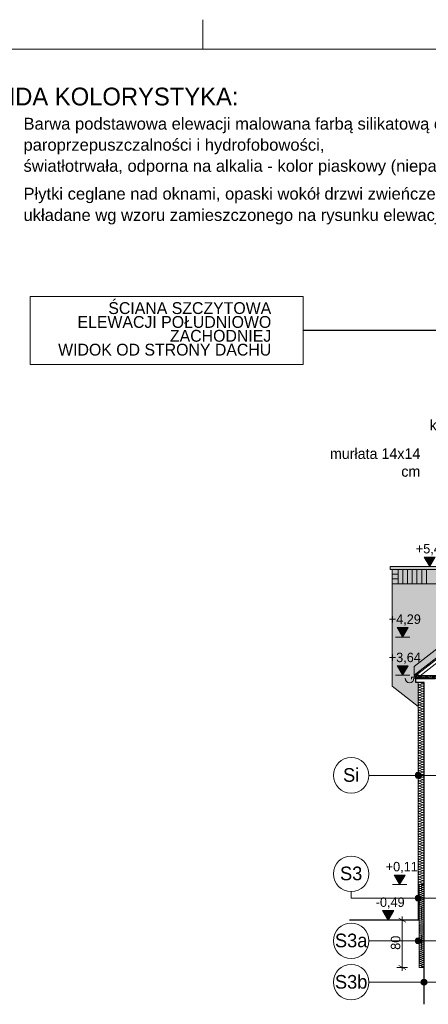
# Model space of a CAD drawing. Extents: x -723047 to -356759, y -30024 to 53940.
# Tile 18 of 121: x -702887 to -695991, y -14241 to 2373. Entities that reach past the tile are written whole.
import ezdxf

# ---------------------------------------------------------------- set-up
doc = ezdxf.new("R2010")
doc.units = 0
doc.header["$MEASUREMENT"] = 0
doc.linetypes.add('Przerywana', pattern=[320, 160, -160])
for name, color, linetype, lineweight, true_color in [('Arch kolorystyka_Nr_Pióra__104', 7, 'Continuous', 13, 0x876532), ('Arch ocieplenie_Nr_Pióra__44', 7, 'Continuous', 13, 0x029e21), ('Arch stropy_Nr_Pióra__44', 7, 'Continuous', 13, 0x029e21), ('arch wypelnienia_Nr_Pióra__108', 7, 'Continuous', 13, 0xfd8379), ('arch wypelnienia_Nr_Pióra__2', 7, 'Continuous', 13, 0x7f7f7f), ('arch wypelnienia_Nr_Pióra__88', 7, 'Continuous', 20, 0xfd4435), ('Inwent Izolacje_Nr_Pióra__2', 7, 'Continuous', 13, 0x7f7f7f), ('Inwent Izolacje_Nr_Pióra__29', 7, 'Continuous', 9, 0x3dad99), ('INWENT.ŚCIANY_Nr_Pióra__3', 7, 'Continuous', 13, 0xff6600)]:
    doc.layers.add(name, color=color, linetype=linetype, lineweight=lineweight, true_color=true_color)
for name, color, linetype in [('Arch ocieplenie', 7, 'Continuous'), ('Arch opisy', 7, 'Continuous'), ('Inwent Izolacje', 7, 'Continuous'), ('INWENT WYMIARY', 7, 'Continuous')]:
    doc.layers.add(name, color=color, linetype=linetype)
for name, color, linetype, lineweight in [('Arch opisy_Nr_Pióra__1', 7, 'Continuous', 25), ('Arch opisy_Nr_Pióra__21', 7, 'Continuous', 9), ('ARCH TABELA_Nr_Pióra__21', 7, 'Continuous', 9), ('Arch wykończenie_Nr_Pióra__21', 7, 'Continuous', 9), ('INWENT DACH_Nr_Pióra__21', 7, 'Continuous', 9), ('INWENT KONST. DREWNIANA_Nr_Pióra__21', 7, 'Continuous', 9), ('INWENT OPISY_Nr_Pióra__21', 7, 'Continuous', 9), ('INWENT RURY SPUSTOWE_Nr_Pióra__21', 7, 'Continuous', 9), ('INWENT TEREN_Nr_Pióra__1', 7, 'Continuous', 25), ('INWENT WYMIARY_Nr_Pióra__21', 7, 'Continuous', 9), ('INWENT. OKNA_Nr_Pióra__21', 7, 'Continuous', 9), ('INWENT.ŚCIANY_Nr_Pióra__1', 7, 'Continuous', 25), ('INWENT.ŚCIANY_Nr_Pióra__21', 7, 'Continuous', 9)]:
    doc.layers.add(name, color=color, linetype=linetype, lineweight=lineweight)
doc.styles.add('GENERATED_STYLE_2', font='txt')
doc.styles.add('GENERATED_STYLE_4', font='txt')
doc.styles.add('GENERATED_STYLE_5', font='txt')
doc.styles.add('GENERATED_STYLE_6', font='arial.ttf')
doc.dimstyles.new('GENERATED_STYLE__10', dxfattribs={"dimtxt": 0.18, "dimasz": 182.4, "dimexe": 0.18, "dimexo": 0.0625, "dimgap": 0.09, "dimtad": 0, "dimtih": 1, "dimtoh": 1, "dimdec": 4, "dimzin": 0, "dimdsep": 46, "dimcen": 0.09, "dimadec": 0, "dimazin": 0, "dimtfac": 1, "dimtdec": 4, "dimtmove": 0, "dimatfit": 3, "dimldrblk": 'ARROWHEAD_5', "dimfxl": 0, "dimtolj": 1, "dimtzin": 0, "dimarcsym": 0})
doc.dimstyles.new('GENERATED_STYLE__11', dxfattribs={"dimtxt": 0.18, "dimasz": 364.8, "dimexe": 0.18, "dimexo": 0.0625, "dimgap": 0.09, "dimtad": 0, "dimtih": 1, "dimtoh": 1, "dimdec": 4, "dimzin": 0, "dimdsep": 46, "dimcen": 0.09, "dimadec": 0, "dimazin": 0, "dimtfac": 1, "dimtdec": 4, "dimtmove": 0, "dimatfit": 3, "dimldrblk": 'ARROWHEAD_11', "dimfxl": 0, "dimtolj": 1, "dimtzin": 0, "dimarcsym": 0})
doc.dimstyles.new('GENERATED_STYLE__2', dxfattribs={"dimtxt": 160.000002, "dimasz": 91.2, "dimexe": 0.18, "dimexo": 0, "dimgap": 0.09, "dimtad": 1, "dimdec": 0, "dimlfac": 0.1, "dimzin": 0, "dimdsep": 46, "dimtxsty": 'GENERATED_STYLE_2', "dimblk": 'ARROWHEAD_2', "dimblk1": 'ARROWHEAD_2', "dimblk2": 'ARROWHEAD_2', "dimcen": 0.09, "dimclrd": 7, "dimclre": 7, "dimclrt": 7, "dimazin": 0, "dimtfac": 1, "dimtdec": 4, "dimtmove": 0, "dimatfit": 3, "dimfxl": 0, "dimtolj": 1, "dimtzin": 0, "dimarcsym": 0})

# ---------------------------------------------------------------- blocks, each defined once
blk = doc.blocks.new('Izolacja cieplna 14_116', base_point=(-696191, -8745))
at = {"layer": 'Arch ocieplenie_Nr_Pióra__44', "linetype": 'Continuous'}
for p, q in [((-696190, -8710), (-696181, -8730)), ((-696179, -8730), (-696170, -8710)), ((-696168, -8710), (-696159, -8730)), ((-696158, -8730), (-696149, -8710)), ((-696147, -8710), (-696138, -8730)), ((-696136, -8730), (-696127, -8710)), ((-696125, -8710), (-696117, -8730)), ((-696115, -8730), (-696106, -8710)), ((-696104, -8710), (-696095, -8730)), ((-696093, -8730), (-696084, -8710)), ((-696083, -8710), (-696074, -8730)), ((-696072, -8730), (-696063, -8710)), ((-696061, -8710), (-696052, -8730)), ((-696050, -8730), (-696041, -8710)), ((-696040, -8710), (-696031, -8730)), ((-696029, -8730), (-696020, -8710)), ((-696018, -8710), (-696009, -8730)), ((-696007, -8730), (-695998, -8710)), ((-695997, -8710), (-695988, -8730)), ((-695986, -8730), (-695977, -8710)), ((-695975, -8710), (-695966, -8730)), ((-695964, -8730), (-695956, -8710)), ((-695954, -8710), (-695945, -8730)), ((-695943, -8730), (-695934, -8710)), ((-695932, -8710), (-695923, -8730)), ((-695922, -8730), (-695913, -8710)), ((-695911, -8710), (-695902, -8730)), ((-695900, -8730), (-695891, -8710)), ((-695889, -8710), (-695880, -8730)), ((-695879, -8730), (-695870, -8710)), ((-695868, -8710), (-695859, -8730)), ((-695857, -8730), (-695848, -8710)), ((-695846, -8710), (-695837, -8730)), ((-695836, -8730), (-695827, -8710)), ((-695825, -8710), (-695816, -8730)), ((-695814, -8730), (-695805, -8710)), ((-695803, -8710), (-695795, -8730)), ((-695793, -8730), (-695784, -8710)), ((-695782, -8710), (-695773, -8730)), ((-695771, -8730), (-695762, -8710)), ((-695761, -8710), (-695752, -8730)), ((-695750, -8730), (-695741, -8710)), ((-695739, -8710), (-695730, -8730)), ((-695728, -8730), (-695719, -8710)), ((-695718, -8710), (-695709, -8730)), ((-695707, -8730), (-695698, -8710)), ((-695696, -8710), (-695687, -8730)), ((-695685, -8730), (-695676, -8710)), ((-695675, -8710), (-695666, -8730)), ((-695664, -8730), (-695655, -8710)), ((-695653, -8710), (-695644, -8730)), ((-695642, -8730), (-695634, -8710)), ((-695632, -8710), (-695623, -8730)), ((-695621, -8730), (-695612, -8710))]:
    blk.add_line(p, q, dxfattribs=at)
for centre, start_param, end_param in [((-696180, -8705), 5.870392, 9.837571), ((-696191, -8734), 4.712389, 6.695979), ((-696169, -8734), 2.7288, 6.695979), ((-696159, -8705), 5.870392, 9.837571), ((-696148, -8734), 2.7288, 6.695979), ((-696137, -8705), 5.870392, 9.837571), ((-696126, -8734), 2.7288, 6.695979), ((-696116, -8705), 5.870392, 9.837571), ((-696105, -8734), 2.7288, 6.695979), ((-696094, -8705), 5.870392, 9.837571), ((-696083, -8734), 2.7288, 6.695979), ((-696073, -8705), 5.870392, 9.837571), ((-696062, -8734), 2.7288, 6.695979), ((-696051, -8705), 5.870392, 9.837571), ((-696040, -8734), 2.7288, 6.695979), ((-696030, -8705), 5.870392, 9.837571), ((-696019, -8734), 2.7288, 6.695979), ((-696008, -8705), 5.870392, 9.837571), ((-695998, -8734), 2.7288, 6.695979), ((-695987, -8705), 5.870392, 9.837571), ((-695976, -8734), 2.7288, 6.695979), ((-695965, -8705), 5.870392, 9.837571), ((-695955, -8734), 2.7288, 6.695979), ((-695944, -8705), 5.870392, 9.837571), ((-695933, -8734), 2.7288, 6.695979), ((-695922, -8705), 5.870392, 9.837571), ((-695912, -8734), 2.7288, 6.695979), ((-695901, -8705), 5.870392, 9.837571), ((-695890, -8734), 2.7288, 6.695979), ((-695879, -8705), 5.870392, 9.837571), ((-695869, -8734), 2.7288, 6.695979), ((-695858, -8705), 5.870392, 9.837571), ((-695847, -8734), 2.7288, 6.695979), ((-695837, -8705), 5.870392, 9.837571), ((-695826, -8734), 2.7288, 6.695979), ((-695815, -8705), 5.870392, 9.837571), ((-695804, -8734), 2.7288, 6.695979), ((-695794, -8705), 5.870392, 9.837571), ((-695783, -8734), 2.7288, 6.695979), ((-695772, -8705), 5.870392, 9.837571), ((-695761, -8734), 2.7288, 6.695979), ((-695751, -8705), 5.870392, 9.837571), ((-695740, -8734), 2.7288, 6.695979), ((-695729, -8705), 5.870392, 9.837571), ((-695718, -8734), 2.7288, 6.695979), ((-695708, -8705), 5.870392, 9.837571), ((-695697, -8734), 2.7288, 6.695979), ((-695686, -8705), 5.870392, 9.837571), ((-695676, -8734), 2.7288, 6.695979), ((-695665, -8705), 5.870392, 9.837571), ((-695654, -8734), 2.7288, 6.695979), ((-695643, -8705), 5.870392, 9.837571), ((-695633, -8734), 2.7288, 6.695979), ((-695622, -8705), 5.870392, 9.837571), ((-695611, -8734), 2.7288, 4.712389)]:
    blk.add_ellipse(centre, major_axis=(10.7, 0), ratio=0.990723, start_param=start_param, end_param=end_param, dxfattribs=at)
blk = doc.blocks.new('Izolacja cieplna 14_251', base_point=(-696063, -8810))
at = {"layer": 'Inwent Izolacje_Nr_Pióra__2', "linetype": 'Continuous'}
for p, q in [((-696134, -8811), (-696093, -8829)), ((-696093, -8833), (-696134, -8850)), ((-696134, -8854), (-696093, -8872)), ((-696093, -8875), (-696134, -8893)), ((-696134, -8897), (-696093, -8914)), ((-696093, -8918), (-696134, -8936)), ((-696134, -8939), (-696093, -8957)), ((-696093, -8961), (-696134, -8978)), ((-696134, -8982), (-696093, -9000)), ((-696093, -9003), (-696134, -9021)), ((-696134, -9025), (-696093, -9042)), ((-696093, -9046), (-696134, -9064)), ((-696134, -9067), (-696093, -9085)), ((-696093, -9088), (-696134, -9106)), ((-696134, -9110), (-696093, -9128)), ((-696093, -9131), (-696134, -9149)), ((-696134, -9152), (-696093, -9170)), ((-696093, -9174), (-696134, -9191)), ((-696134, -9195), (-696093, -9213)), ((-696093, -9216), (-696134, -9234)), ((-696134, -9238), (-696093, -9255)), ((-696093, -9259), (-696134, -9277)), ((-696134, -9280), (-696093, -9298)), ((-696093, -9302), (-696134, -9319)), ((-696134, -9323), (-696093, -9341)), ((-696093, -9344), (-696134, -9362)), ((-696134, -9366), (-696093, -9383)), ((-696093, -9387), (-696134, -9405)), ((-696134, -9408), (-696093, -9426)), ((-696093, -9429), (-696134, -9447)), ((-696134, -9451), (-696093, -9469)), ((-696093, -9472), (-696134, -9490)), ((-696134, -9493), (-696093, -9511)), ((-696093, -9515), (-696134, -9532)), ((-696134, -9536), (-696093, -9554)), ((-696093, -9557), (-696134, -9575)), ((-696134, -9579), (-696093, -9596)), ((-696093, -9600), (-696134, -9618)), ((-696134, -9621), (-696093, -9639)), ((-696093, -9643), (-696134, -9660)), ((-696134, -9664), (-696093, -9682)), ((-696093, -9685), (-696134, -9703)), ((-696134, -9707), (-696093, -9724)), ((-696093, -9728), (-696134, -9746)), ((-696134, -9749), (-696093, -9767)), ((-696093, -9770), (-696134, -9788)), ((-696134, -9792), (-696093, -9810)), ((-696093, -9813), (-696134, -9831)), ((-696134, -9834), (-696093, -9852)), ((-696093, -9856), (-696134, -9873)), ((-696134, -9877), (-696093, -9895)), ((-696093, -9898), (-696134, -9916)), ((-696134, -9920), (-696093, -9937)), ((-696093, -9941), (-696134, -9959)), ((-696134, -9962), (-696093, -9980)), ((-696093, -9984), (-696134, -10001)), ((-696134, -10005), (-696093, -10023)), ((-696093, -10026), (-696134, -10044)), ((-696134, -10048), (-696093, -10065)), ((-696093, -10069), (-696134, -10087)), ((-696134, -10090), (-696093, -10108)), ((-696093, -10111), (-696134, -10129)), ((-696134, -10133), (-696093, -10151)), ((-696093, -10154), (-696134, -10172)), ((-696134, -10175), (-696093, -10193)), ((-696093, -10197), (-696134, -10214)), ((-696134, -10218), (-696093, -10236)), ((-696093, -10239), (-696134, -10257)), ((-696134, -10261), (-696093, -10278)), ((-696093, -10282), (-696134, -10300)), ((-696134, -10303), (-696093, -10321)), ((-696093, -10325), (-696134, -10342)), ((-696134, -10346), (-696093, -10364)), ((-696093, -10367), (-696134, -10385)), ((-696134, -10389), (-696093, -10406)), ((-696093, -10410), (-696134, -10428)), ((-696134, -10431), (-696093, -10449)), ((-696093, -10452), (-696134, -10470)), ((-696134, -10474), (-696093, -10492)), ((-696093, -10495), (-696134, -10513)), ((-696134, -10516), (-696093, -10534)), ((-696093, -10538), (-696134, -10555)), ((-696134, -10559), (-696093, -10577)), ((-696093, -10580), (-696134, -10598)), ((-696134, -10602), (-696093, -10619)), ((-696093, -10623), (-696134, -10641)), ((-696134, -10644), (-696093, -10662)), ((-696093, -10666), (-696134, -10683)), ((-696134, -10687), (-696093, -10705)), ((-696093, -10708), (-696134, -10726)), ((-696134, -10730), (-696093, -10747)), ((-696093, -10751), (-696134, -10769)), ((-696134, -10772), (-696093, -10790)), ((-696093, -10793), (-696134, -10811)), ((-696134, -10815), (-696093, -10833)), ((-696093, -10836), (-696134, -10854)), ((-696134, -10857), (-696093, -10875)), ((-696093, -10879), (-696134, -10896)), ((-696134, -10900), (-696093, -10918)), ((-696093, -10921), (-696134, -10939)), ((-696134, -10943), (-696093, -10960)), ((-696093, -10964), (-696134, -10982)), ((-696134, -10985), (-696093, -11003)), ((-696093, -11007), (-696134, -11024)), ((-696134, -11028), (-696093, -11046)), ((-696093, -11049), (-696134, -11067)), ((-696134, -11071), (-696093, -11088)), ((-696093, -11092), (-696134, -11110)), ((-696134, -11113), (-696093, -11131)), ((-696093, -11134), (-696134, -11152)), ((-696134, -11156), (-696093, -11174)), ((-696093, -11177), (-696134, -11195)), ((-696134, -11198), (-696093, -11216)), ((-696093, -11220), (-696134, -11237)), ((-696134, -11241), (-696093, -11259)), ((-696093, -11262), (-696134, -11280)), ((-696134, -11284), (-696093, -11301)), ((-696093, -11305), (-696134, -11323)), ((-696134, -11326), (-696093, -11344)), ((-696093, -11348), (-696134, -11365)), ((-696134, -11369), (-696093, -11387)), ((-696093, -11390), (-696134, -11408)), ((-696134, -11412), (-696093, -11429)), ((-696093, -11433), (-696134, -11451)), ((-696134, -11454), (-696093, -11472)), ((-696093, -11475), (-696134, -11493)), ((-696134, -11497), (-696093, -11515)), ((-696093, -11518), (-696134, -11536)), ((-696134, -11539), (-696093, -11557)), ((-696093, -11561), (-696134, -11578)), ((-696134, -11582), (-696093, -11600)), ((-696093, -11603), (-696134, -11621)), ((-696134, -11625), (-696093, -11642)), ((-696093, -11646), (-696134, -11664)), ((-696134, -11667), (-696093, -11685)), ((-696093, -11689), (-696134, -11706)), ((-696134, -11710), (-696093, -11728)), ((-696093, -11731), (-696134, -11749)), ((-696134, -11753), (-696093, -11770)), ((-696093, -11774), (-696134, -11792)), ((-696134, -11795), (-696093, -11813)), ((-696093, -11816), (-696134, -11834)), ((-696134, -11838), (-696093, -11856)), ((-696093, -11859), (-696134, -11877)), ((-696134, -11880), (-696093, -11898)), ((-696093, -11902), (-696134, -11919)), ((-696134, -11923), (-696093, -11941)), ((-696093, -11944), (-696134, -11962)), ((-696134, -11966), (-696093, -11983)), ((-696093, -11987), (-696134, -12005)), ((-696134, -12008), (-696093, -12026)), ((-696093, -12030), (-696134, -12047)), ((-696134, -12051), (-696093, -12069)), ((-696093, -12072), (-696134, -12090)), ((-696134, -12094), (-696093, -12111)), ((-696093, -12115), (-696134, -12133)), ((-696134, -12136), (-696093, -12154)), ((-696093, -12157), (-696134, -12175)), ((-696134, -12179), (-696093, -12197)), ((-696093, -12200), (-696134, -12218))]:
    blk.add_line(p, q, dxfattribs=at)
for centre, start_param, end_param in [((-696142, -8831), 2.728799, 6.695979), ((-696142, -8874), 2.728799, 6.695979), ((-696142, -8916), 2.728799, 6.695979), ((-696142, -8959), 2.728799, 6.695979), ((-696085, -8810), 5.870392, 7.853982), ((-696085, -8852), 5.870392, 9.837571), ((-696085, -8895), 5.870392, 9.837571), ((-696085, -8937), 5.870392, 9.837571), ((-696085, -8980), 5.870392, 9.837571), ((-696142, -9001), 2.728799, 6.695979), ((-696142, -9044), 2.728799, 6.695979), ((-696142, -9087), 2.728799, 6.695979), ((-696142, -9129), 2.728799, 6.695979), ((-696085, -9023), 5.870392, 9.837571), ((-696085, -9065), 5.870392, 9.837571), ((-696085, -9108), 5.870392, 9.837571), ((-696085, -9151), 5.870392, 9.837571), ((-696142, -9172), 2.728799, 6.695979), ((-696142, -9215), 2.728799, 6.695979), ((-696142, -9257), 2.728799, 6.695979), ((-696142, -9300), 2.728799, 6.695979), ((-696085, -9193), 5.870392, 9.837571), ((-696085, -9236), 5.870392, 9.837571), ((-696085, -9278), 5.870392, 9.837571), ((-696085, -9321), 5.870392, 9.837571), ((-696142, -9342), 2.728799, 6.695979), ((-696142, -9385), 2.728799, 6.695979), ((-696142, -9428), 2.728799, 6.695979), ((-696142, -9470), 2.728799, 6.695979), ((-696085, -9364), 5.870392, 9.837571), ((-696085, -9406), 5.870392, 9.837571), ((-696085, -9449), 5.870392, 9.837571), ((-696085, -9492), 5.870392, 9.837571), ((-696142, -9513), 2.728799, 6.695979), ((-696142, -9556), 2.728799, 6.695979), ((-696142, -9598), 2.728799, 6.695979), ((-696142, -9641), 2.728799, 6.695979), ((-696085, -9534), 5.870392, 9.837571), ((-696085, -9577), 5.870392, 9.837571), ((-696085, -9619), 5.870392, 9.837571), ((-696142, -9683), 2.728799, 6.695979), ((-696142, -9726), 2.728799, 6.695979), ((-696142, -9769), 2.728799, 6.695979), ((-696142, -9811), 2.728799, 6.695979), ((-696085, -9662), 5.870392, 9.837571), ((-696085, -9705), 5.870392, 9.837571), ((-696085, -9747), 5.870392, 9.837571), ((-696085, -9790), 5.870392, 9.837571), ((-696142, -9854), 2.728799, 6.695979), ((-696142, -9897), 2.728799, 6.695979), ((-696142, -9939), 2.728799, 6.695979), ((-696142, -9982), 2.728799, 6.695979), ((-696085, -9833), 5.870392, 9.837571), ((-696085, -9875), 5.870392, 9.837571), ((-696085, -9918), 5.870392, 9.837571), ((-696085, -9960), 5.870392, 9.837571), ((-696142, -10024), 2.728799, 6.695979), ((-696142, -10067), 2.728799, 6.695979), ((-696142, -10110), 2.728799, 6.695979), ((-696142, -10152), 2.728799, 6.695979), ((-696085, -10003), 5.870392, 9.837571), ((-696085, -10046), 5.870392, 9.837571), ((-696085, -10088), 5.870392, 9.837571), ((-696085, -10131), 5.870392, 9.837571), ((-696142, -10195), 2.728799, 6.695979), ((-696142, -10238), 2.728799, 6.695979), ((-696142, -10280), 2.728799, 6.695979), ((-696142, -10323), 2.728799, 6.695979), ((-696085, -10174), 5.870392, 9.837571), ((-696085, -10216), 5.870392, 9.837571), ((-696085, -10259), 5.870392, 9.837571), ((-696085, -10301), 5.870392, 9.837571), ((-696142, -10365), 2.728799, 6.695979), ((-696142, -10408), 2.728799, 6.695979), ((-696142, -10451), 2.728799, 6.695979), ((-696085, -10344), 5.870392, 9.837571), ((-696085, -10387), 5.870392, 9.837571), ((-696085, -10429), 5.870392, 9.837571), ((-696085, -10472), 5.870392, 9.837571), ((-696142, -10493), 2.728799, 6.695979), ((-696142, -10536), 2.728799, 6.695979), ((-696142, -10579), 2.728799, 6.695979), ((-696142, -10621), 2.728799, 6.695979), ((-696085, -10515), 5.870392, 9.837571), ((-696085, -10557), 5.870392, 9.837571), ((-696085, -10600), 5.870392, 9.837571), ((-696085, -10642), 5.870392, 9.837571), ((-696142, -10664), 2.728799, 6.695979), ((-696142, -10706), 2.728799, 6.695979), ((-696142, -10749), 2.728799, 6.695979), ((-696142, -10792), 2.728799, 6.695979), ((-696085, -10685), 5.870392, 9.837571), ((-696085, -10728), 5.870392, 9.837571), ((-696085, -10770), 5.870392, 9.837571), ((-696085, -10813), 5.870392, 9.837571), ((-696142, -10834), 2.728799, 6.695979), ((-696142, -10877), 2.728799, 6.695979), ((-696142, -10920), 2.728799, 6.695979), ((-696142, -10962), 2.728799, 6.695979), ((-696085, -10856), 5.870392, 9.837571), ((-696085, -10898), 5.870392, 9.837571), ((-696085, -10941), 5.870392, 9.837571), ((-696085, -10983), 5.870392, 9.837571), ((-696142, -11005), 2.728799, 6.695979), ((-696142, -11047), 2.728799, 6.695979), ((-696142, -11090), 2.728799, 6.695979), ((-696142, -11133), 2.728799, 6.695979), ((-696085, -11026), 5.870392, 9.837571), ((-696085, -11069), 5.870392, 9.837571), ((-696085, -11111), 5.870392, 9.837571), ((-696085, -11154), 5.870392, 9.837571), ((-696142, -11175), 2.728799, 6.695979), ((-696142, -11218), 2.728799, 6.695979), ((-696142, -11261), 2.728799, 6.695979), ((-696142, -11303), 2.728799, 6.695979), ((-696085, -11197), 5.870392, 9.837571), ((-696085, -11239), 5.870392, 9.837571), ((-696085, -11282), 5.870392, 9.837571), ((-696142, -11346), 2.728799, 6.695979), ((-696142, -11388), 2.728799, 6.695979), ((-696142, -11431), 2.728799, 6.695979), ((-696142, -11474), 2.728799, 6.695979), ((-696085, -11324), 5.870392, 9.837571), ((-696085, -11367), 5.870392, 9.837571), ((-696085, -11410), 5.870392, 9.837571), ((-696085, -11452), 5.870392, 9.837571), ((-696142, -11516), 2.728799, 6.695979), ((-696142, -11559), 2.728799, 6.695979), ((-696142, -11602), 2.728799, 6.695979), ((-696142, -11644), 2.728799, 6.695979), ((-696085, -11495), 5.870392, 9.837571), ((-696085, -11538), 5.870392, 9.837571), ((-696085, -11580), 5.870392, 9.837571), ((-696085, -11623), 5.870392, 9.837571), ((-696142, -11687), 2.728799, 6.695979), ((-696142, -11729), 2.728799, 6.695979), ((-696142, -11772), 2.728799, 6.695979), ((-696142, -11815), 2.728799, 6.695979), ((-696085, -11665), 5.870392, 9.837571), ((-696085, -11708), 5.870392, 9.837571), ((-696085, -11751), 5.870392, 9.837571), ((-696085, -11793), 5.870392, 9.837571), ((-696142, -11857), 2.728799, 6.695979), ((-696142, -11900), 2.728799, 6.695979), ((-696142, -11943), 2.728799, 6.695979), ((-696142, -11985), 2.728799, 6.695979), ((-696085, -11836), 5.870392, 9.837571), ((-696085, -11879), 5.870392, 9.837571), ((-696085, -11921), 5.870392, 9.837571), ((-696085, -11964), 5.870392, 9.837571), ((-696142, -12028), 2.728799, 6.695979), ((-696142, -12070), 2.728799, 6.695979), ((-696142, -12113), 2.728799, 6.695979), ((-696085, -12006), 5.870392, 9.837571), ((-696085, -12049), 5.870392, 9.837571), ((-696085, -12092), 5.870392, 9.837571), ((-696085, -12134), 5.870392, 9.837571), ((-696142, -12156), 2.728799, 6.695979), ((-696142, -12198), 2.728799, 6.695979), ((-696085, -12177), 5.870392, 9.837571), ((-696085, -12220), 1.570796, 3.554385)]:
    blk.add_ellipse(centre, major_axis=(0, -21.3), ratio=0.997903, start_param=start_param, end_param=end_param, dxfattribs=at)
blk = doc.blocks.new('Izolacja cieplna 14_274', base_point=(-696063, -12220))
at = {"layer": 'Inwent Izolacje_Nr_Pióra__29', "linetype": 'Continuous'}
for p, q in [((-696120, -12221), (-696087, -12235)), ((-696087, -12238), (-696120, -12252)), ((-696120, -12255), (-696087, -12269)), ((-696087, -12272), (-696120, -12286)), ((-696120, -12289), (-696087, -12304)), ((-696087, -12306), (-696120, -12321)), ((-696120, -12323), (-696087, -12338)), ((-696087, -12341), (-696120, -12355)), ((-696120, -12358), (-696087, -12372)), ((-696087, -12375), (-696120, -12389)), ((-696120, -12392), (-696087, -12406)), ((-696087, -12409), (-696120, -12423)), ((-696120, -12426), (-696087, -12440)), ((-696087, -12443), (-696120, -12457)), ((-696120, -12460), (-696087, -12474)), ((-696087, -12477), (-696120, -12491)), ((-696120, -12494), (-696087, -12508)), ((-696087, -12511), (-696120, -12525)), ((-696120, -12528), (-696087, -12543)), ((-696087, -12545), (-696120, -12560)), ((-696120, -12563), (-696087, -12577)), ((-696087, -12580), (-696120, -12594)), ((-696120, -12597), (-696087, -12611)), ((-696087, -12614), (-696120, -12628)), ((-696120, -12631), (-696087, -12645)), ((-696087, -12648), (-696120, -12662)), ((-696120, -12665), (-696087, -12679)), ((-696087, -12682), (-696120, -12696)), ((-696120, -12699), (-696087, -12713)), ((-696087, -12716), (-696120, -12730)), ((-696120, -12733), (-696087, -12747)), ((-696087, -12750), (-696120, -12765)), ((-696120, -12767), (-696087, -12782)), ((-696087, -12784), (-696120, -12799)), ((-696120, -12802), (-696087, -12816)), ((-696087, -12819), (-696120, -12833)), ((-696120, -12836), (-696087, -12850)), ((-696087, -12853), (-696120, -12867)), ((-696120, -12870), (-696087, -12884)), ((-696087, -12887), (-696120, -12901)), ((-696120, -12904), (-696087, -12918)), ((-696087, -12921), (-696120, -12935)), ((-696120, -12938), (-696087, -12952)), ((-696087, -12955), (-696120, -12969)), ((-696120, -12972), (-696087, -12986)), ((-696087, -12989), (-696120, -13004)), ((-696120, -13006), (-696087, -13021)), ((-696087, -13023), (-696120, -13038)), ((-696120, -13041), (-696087, -13055)), ((-696087, -13058), (-696120, -13072)), ((-696120, -13075), (-696087, -13089)), ((-696087, -13092), (-696120, -13106)), ((-696120, -13109), (-696087, -13123)), ((-696087, -13126), (-696120, -13140)), ((-696120, -13143), (-696087, -13157)), ((-696087, -13160), (-696120, -13174)), ((-696120, -13177), (-696087, -13191)), ((-696087, -13194), (-696120, -13208)), ((-696120, -13211), (-696087, -13225)), ((-696087, -13228), (-696120, -13243)), ((-696120, -13245), (-696087, -13260)), ((-696087, -13263), (-696120, -13277)), ((-696120, -13280), (-696087, -13294)), ((-696087, -13297), (-696120, -13311)), ((-696120, -13314), (-696087, -13328)), ((-696087, -13331), (-696120, -13345)), ((-696120, -13348), (-696087, -13362)), ((-696087, -13365), (-696120, -13379)), ((-696120, -13382), (-696087, -13396)), ((-696087, -13399), (-696120, -13413)), ((-696120, -13416), (-696087, -13430)), ((-696087, -13433), (-696120, -13447)), ((-696120, -13450), (-696087, -13465)), ((-696087, -13467), (-696120, -13482)), ((-696120, -13484), (-696087, -13499)), ((-696087, -13502), (-696120, -13516)), ((-696120, -13519), (-696087, -13533)), ((-696087, -13536), (-696120, -13550)), ((-696120, -13553), (-696087, -13567)), ((-696087, -13570), (-696120, -13584)), ((-696120, -13587), (-696087, -13601)), ((-696087, -13604), (-696120, -13618))]:
    blk.add_line(p, q, dxfattribs=at)
for centre, start_param, end_param in [((-696126, -12237), 2.728799, 6.695979), ((-696126, -12271), 2.728799, 6.695979), ((-696126, -12305), 2.728799, 6.695979), ((-696080, -12220), 5.870392, 7.853982), ((-696080, -12254), 5.870392, 9.837571), ((-696080, -12288), 5.870392, 9.837571), ((-696126, -12339), 2.728799, 6.695979), ((-696126, -12373), 2.728799, 6.695979), ((-696126, -12407), 2.728799, 6.695979), ((-696126, -12442), 2.728799, 6.695979), ((-696126, -12476), 2.728799, 6.695979), ((-696080, -12322), 5.870392, 9.837571), ((-696080, -12356), 5.870392, 9.837571), ((-696080, -12390), 5.870392, 9.837571), ((-696080, -12424), 5.870392, 9.837571), ((-696080, -12459), 5.870392, 9.837571), ((-696126, -12510), 2.728799, 6.695979), ((-696126, -12544), 2.728799, 6.695979), ((-696126, -12578), 2.728799, 6.695979), ((-696126, -12612), 2.728799, 6.695979), ((-696080, -12493), 5.870392, 9.837571), ((-696080, -12527), 5.870392, 9.837571), ((-696080, -12561), 5.870392, 9.837571), ((-696080, -12595), 5.870392, 9.837571), ((-696080, -12629), 5.870392, 9.837571), ((-696126, -12646), 2.728799, 6.695979), ((-696126, -12681), 2.728799, 6.695979), ((-696126, -12715), 2.728799, 6.695979), ((-696126, -12749), 2.728799, 6.695979), ((-696126, -12783), 2.728799, 6.695979), ((-696080, -12664), 5.870392, 9.837571), ((-696080, -12698), 5.870392, 9.837571), ((-696080, -12732), 5.870392, 9.837571), ((-696080, -12766), 5.870392, 9.837571), ((-696080, -12800), 5.870392, 9.837571), ((-696126, -12817), 2.728799, 6.695979), ((-696126, -12851), 2.728799, 6.695979), ((-696126, -12885), 2.728799, 6.695979), ((-696126, -12920), 2.728799, 6.695979), ((-696126, -12954), 2.728799, 6.695979), ((-696080, -12834), 5.870392, 9.837571), ((-696080, -12868), 5.870392, 9.837571), ((-696080, -12903), 5.870392, 9.837571), ((-696080, -12937), 5.870392, 9.837571), ((-696080, -12971), 5.870392, 9.837571), ((-696126, -12988), 2.728799, 6.695979), ((-696126, -13022), 2.728799, 6.695979), ((-696126, -13056), 2.728799, 6.695979), ((-696126, -13090), 2.728799, 6.695979), ((-696126, -13124), 2.728799, 6.695979), ((-696080, -13005), 5.870392, 9.837571), ((-696080, -13039), 5.870392, 9.837571), ((-696080, -13073), 5.870392, 9.837571), ((-696080, -13107), 5.870392, 9.837571), ((-696080, -13142), 5.870392, 9.837571), ((-696126, -13159), 2.728799, 6.695979), ((-696126, -13193), 2.728799, 6.695979), ((-696126, -13227), 2.728799, 6.695979), ((-696126, -13261), 2.728799, 6.695979), ((-696126, -13295), 2.728799, 6.695979), ((-696080, -13176), 5.870392, 9.837571), ((-696080, -13210), 5.870392, 9.837571), ((-696080, -13244), 5.870392, 9.837571), ((-696080, -13278), 5.870392, 9.837571), ((-696126, -13329), 2.728799, 6.695979), ((-696126, -13364), 2.728799, 6.695979), ((-696126, -13398), 2.728799, 6.695979), ((-696126, -13432), 2.728799, 6.695979), ((-696126, -13466), 2.728799, 6.695979), ((-696080, -13312), 5.870392, 9.837571), ((-696080, -13346), 5.870392, 9.837571), ((-696080, -13381), 5.870392, 9.837571), ((-696080, -13415), 5.870392, 9.837571), ((-696080, -13449), 5.870392, 9.837571), ((-696126, -13500), 2.728799, 6.695979), ((-696126, -13534), 2.728799, 6.695979), ((-696126, -13568), 2.728799, 6.695979), ((-696126, -13603), 2.728799, 6.695979), ((-696080, -13483), 5.870392, 9.837571), ((-696080, -13517), 5.870392, 9.837571), ((-696080, -13551), 5.870392, 9.837571), ((-696080, -13585), 5.870392, 9.837571), ((-696080, -13620), 1.570796, 3.554385)]:
    blk.add_ellipse(centre, major_axis=(0, -17.1), ratio=0.996549, start_param=start_param, end_param=end_param, dxfattribs=at)
blk = doc.blocks.new('Wymiary_169', base_point=(-695968, -6855))
at = {"layer": 'INWENT WYMIARY_Nr_Pióra__21', "linetype": 'Continuous'}
blk.add_hatch(color=256, dxfattribs=at).paths.add_polyline_path([(-695968, -6855), (-696061, -6695), (-695876, -6695)], flags=0)
for p, q in [((-695968, -6855), (-696061, -6695)), ((-696061, -6695), (-695876, -6695)), ((-695876, -6695), (-695968, -6855)), ((-695968, -6855), (-696088, -6855)), ((-695968, -6855), (-695848, -6855))]:
    blk.add_line(p, q, dxfattribs=at)
at = {"layer": 'INWENT WYMIARY_Nr_Pióra__21', "insert": (-696202, -6663), "char_height": 160, "attachment_point": 7, "style": 'GENERATED_STYLE_2'}
blk.add_mtext('{+5,48}', dxfattribs=at)
blk = doc.blocks.new('Wymiary_181', base_point=(-696426, -8689))
at = {"layer": 'INWENT WYMIARY_Nr_Pióra__21', "linetype": 'Continuous'}
blk.add_hatch(color=256, dxfattribs=at).paths.add_polyline_path([(-696426, -8689), (-696519, -8529), (-696333, -8529)], flags=0)
for p, q in [((-696426, -8689), (-696519, -8529)), ((-696519, -8529), (-696333, -8529)), ((-696333, -8529), (-696426, -8689)), ((-696426, -8689), (-696546, -8689)), ((-696426, -8689), (-696306, -8689))]:
    blk.add_line(p, q, dxfattribs=at)
at = {"layer": 'INWENT WYMIARY_Nr_Pióra__21', "insert": (-696659, -8497), "char_height": 160, "attachment_point": 7, "style": 'GENERATED_STYLE_2'}
blk.add_mtext('{+3,64}', dxfattribs=at)
blk = doc.blocks.new('Wymiary_248', base_point=(-696669, -12820))
at = {"layer": 'INWENT WYMIARY_Nr_Pióra__21', "linetype": 'Continuous'}
blk.add_hatch(color=256, dxfattribs=at).paths.add_polyline_path([(-696669, -12820), (-696762, -12660), (-696576, -12660)], flags=0)
for p, q in [((-696669, -12820), (-696762, -12660)), ((-696762, -12660), (-696576, -12660)), ((-696576, -12660), (-696669, -12820)), ((-696669, -12820), (-696789, -12820)), ((-696669, -12820), (-696549, -12820))]:
    blk.add_line(p, q, dxfattribs=at)
at = {"layer": 'INWENT WYMIARY_Nr_Pióra__21', "insert": (-696879, -12628), "char_height": 160, "attachment_point": 7, "style": 'GENERATED_STYLE_2'}
blk.add_mtext('{-0,49}', dxfattribs=at)
blk = doc.blocks.new('Wymiary_253', base_point=(-696426, -8044))
at = {"layer": 'INWENT WYMIARY_Nr_Pióra__21', "linetype": 'Continuous'}
blk.add_hatch(color=256, dxfattribs=at).paths.add_polyline_path([(-696426, -8044), (-696519, -7884), (-696333, -7884)], flags=0)
for p, q in [((-696426, -8044), (-696519, -7884)), ((-696519, -7884), (-696333, -7884)), ((-696333, -7884), (-696426, -8044)), ((-696426, -8044), (-696546, -8044)), ((-696426, -8044), (-696306, -8044))]:
    blk.add_line(p, q, dxfattribs=at)
at = {"layer": 'INWENT WYMIARY_Nr_Pióra__21', "insert": (-696659, -7852), "char_height": 160, "attachment_point": 7, "style": 'GENERATED_STYLE_2'}
blk.add_mtext('{+4,29}', dxfattribs=at)
blk = doc.blocks.new('Wymiary_278', base_point=(-696476, -12220))
at = {"layer": 'INWENT WYMIARY_Nr_Pióra__21', "linetype": 'Continuous'}
blk.add_hatch(color=256, dxfattribs=at).paths.add_polyline_path([(-696476, -12220), (-696569, -12060), (-696383, -12060)], flags=0)
for p, q in [((-696476, -12220), (-696569, -12060)), ((-696569, -12060), (-696383, -12060)), ((-696383, -12060), (-696476, -12220)), ((-696476, -12220), (-696596, -12220)), ((-696476, -12220), (-696356, -12220))]:
    blk.add_line(p, q, dxfattribs=at)
at = {"layer": 'INWENT WYMIARY_Nr_Pióra__21', "insert": (-696710, -12028), "char_height": 160, "attachment_point": 7, "style": 'GENERATED_STYLE_2'}
blk.add_mtext('{+0,11}', dxfattribs=at)
blk = doc.blocks.new('*D1126')
at = {"layer": 'INWENT WYMIARY_Nr_Pióra__21', "linetype": 'Continuous'}
for p, q in [((-696370, -12854), (-696490, -12785)), ((-696430, -12820), (-696430, -12761)), ((-696340, -12820), (-696520, -12820)), ((-696430, -13620), (-696430, -12820)), ((-696340, -13620), (-696520, -13620)), ((-696490, -13585), (-696370, -13654)), ((-696430, -13678), (-696430, -13620))]:
    blk.add_line(p, q, dxfattribs=at)
at = {"layer": 'INWENT WYMIARY_Nr_Pióra__21', "insert": (-696462, -13322), "char_height": 160, "attachment_point": 7, "rotation": 90, "style": 'GENERATED_STYLE_2'}
blk.add_mtext('{80}', dxfattribs=at)
blk = doc.blocks.new('ARROWHEAD_2')
at = {"color": 0, "linetype": 'Continuous', "lineweight": 0}
for p, q in [((0, 0), (-1, 0)), ((-0.38, -0.66), (0.38, 0.66))]:
    blk.add_line(p, q, dxfattribs=at)
blk = doc.blocks.new('ARROWHEAD_5')
at = {"color": 0, "linetype": 'Continuous', "lineweight": 0}
blk.add_line((0, 0), (-1, 0), dxfattribs=at)
blk.add_solid([(-1, 0.2679), (0, 0), (-1, -0.2679), (-1, 0.2679)], dxfattribs=at)
blk = doc.blocks.new('ARROWHEAD_11')
at = {"color": 0, "linetype": 'Continuous', "lineweight": 0}
blk.add_line((0, 0), (-1, 0), dxfattribs=at)
at = {"color": 0, "linetype": 'Continuous', "lineweight": 0, "const_width": 0.25, "flags": 128}
blk.add_lwpolyline([(-0.125, 0, 1), (0.125, 0, 1)], format="xyb", close=True, dxfattribs=at)
blk = doc.blocks.new('Linia_195', base_point=(-695543, -10378))
at = {"layer": 'Arch opisy_Nr_Pióra__21', "linetype": 'Continuous'}
for points in [[(-696113, -10378), (-696117, -10359), (-696128, -10343), (-696144, -10332), (-696163, -10328), (-696183, -10332), (-696199, -10343), (-696210, -10359), (-696213, -10378), (-696210, -10397), (-696199, -10414), (-696183, -10424), (-696163, -10428), (-696144, -10424), (-696128, -10414), (-696117, -10397)], [(-695493, -10378), (-695497, -10359), (-695508, -10343), (-695524, -10332), (-695543, -10328), (-695563, -10332), (-695579, -10343), (-695590, -10359), (-695593, -10378), (-695590, -10397), (-695579, -10414), (-695563, -10424), (-695543, -10428), (-695524, -10424), (-695508, -10414), (-695497, -10397)]]:
    blk.add_hatch(color=256, dxfattribs=at).paths.add_polyline_path(points, flags=0)
blk.add_line((-695593, -10378), (-696113, -10378), dxfattribs=at)
for centre in [(-696163, -10378), (-695543, -10378)]:
    blk.add_circle(centre, 50, dxfattribs=at)
blk = doc.blocks.new('Linia_196', base_point=(-696163, -10378))
at = {"layer": 'Arch opisy_Nr_Pióra__21', "linetype": 'Continuous'}
blk.add_line((-696163, -10378), (-696993, -10378), dxfattribs=at)
blk.add_circle((-697293, -10378), 300, dxfattribs=at)
blk = doc.blocks.new('Linia_213', base_point=(-695543, -12449))
at = {"layer": 'Arch opisy_Nr_Pióra__21', "linetype": 'Continuous'}
for points in [[(-696113, -12449), (-696117, -12430), (-696128, -12414), (-696144, -12403), (-696163, -12399), (-696183, -12403), (-696199, -12414), (-696210, -12430), (-696213, -12449), (-696210, -12468), (-696199, -12485), (-696183, -12495), (-696163, -12499), (-696144, -12495), (-696128, -12485), (-696117, -12468)], [(-695493, -12449), (-695497, -12430), (-695508, -12414), (-695524, -12403), (-695543, -12399), (-695563, -12403), (-695579, -12414), (-695590, -12430), (-695593, -12449), (-695590, -12468), (-695579, -12485), (-695563, -12495), (-695543, -12499), (-695524, -12495), (-695508, -12485), (-695497, -12468)]]:
    blk.add_hatch(color=256, dxfattribs=at).paths.add_polyline_path(points, flags=0)
blk.add_line((-695593, -12449), (-696113, -12449), dxfattribs=at)
for centre in [(-696163, -12449), (-695543, -12449)]:
    blk.add_circle(centre, 50, dxfattribs=at)
blk = doc.blocks.new('Linia_214', base_point=(-695543, -13170))
at = {"layer": 'Arch opisy_Nr_Pióra__21', "linetype": 'Continuous'}
for points in [[(-696113, -13170), (-696117, -13151), (-696128, -13135), (-696144, -13124), (-696163, -13120), (-696183, -13124), (-696199, -13135), (-696210, -13151), (-696213, -13170), (-696210, -13189), (-696199, -13206), (-696183, -13217), (-696163, -13220), (-696144, -13217), (-696128, -13206), (-696117, -13189)], [(-695493, -13170), (-695497, -13151), (-695508, -13135), (-695524, -13124), (-695543, -13120), (-695563, -13124), (-695579, -13135), (-695590, -13151), (-695593, -13170), (-695590, -13189), (-695579, -13206), (-695563, -13217), (-695543, -13220), (-695524, -13217), (-695508, -13206), (-695497, -13189)]]:
    blk.add_hatch(color=256, dxfattribs=at).paths.add_polyline_path(points, flags=0)
blk.add_line((-695593, -13170), (-696113, -13170), dxfattribs=at)
for centre in [(-696163, -13170), (-695543, -13170)]:
    blk.add_circle(centre, 50, dxfattribs=at)
blk = doc.blocks.new('Linia_215', base_point=(-696163, -13170))
at = {"layer": 'Arch opisy_Nr_Pióra__21', "linetype": 'Continuous'}
blk.add_line((-696163, -13170), (-696993, -13170), dxfattribs=at)
blk.add_circle((-697293, -13170), 300, dxfattribs=at)
blk = doc.blocks.new('Linia_216', base_point=(-695543, -13868))
at = {"layer": 'Arch opisy_Nr_Pióra__21', "linetype": 'Continuous'}
for points in [[(-696013, -13868), (-696017, -13849), (-696028, -13833), (-696044, -13822), (-696063, -13818), (-696083, -13822), (-696099, -13833), (-696110, -13849), (-696113, -13868), (-696110, -13887), (-696099, -13903), (-696083, -13914), (-696063, -13918), (-696044, -13914), (-696028, -13903), (-696017, -13887)], [(-695493, -13868), (-695497, -13849), (-695508, -13833), (-695524, -13822), (-695543, -13818), (-695563, -13822), (-695579, -13833), (-695590, -13849), (-695593, -13868), (-695590, -13887), (-695579, -13903), (-695563, -13914), (-695543, -13918), (-695524, -13914), (-695508, -13903), (-695497, -13887)]]:
    blk.add_hatch(color=256, dxfattribs=at).paths.add_polyline_path(points, flags=0)
blk.add_line((-695593, -13868), (-696013, -13868), dxfattribs=at)
for centre in [(-696063, -13868), (-695543, -13868)]:
    blk.add_circle(centre, 50, dxfattribs=at)
blk = doc.blocks.new('Linia_217', base_point=(-696063, -13868))
at = {"layer": 'Arch opisy_Nr_Pióra__21', "linetype": 'Continuous'}
blk.add_line((-696063, -13868), (-696993, -13868), dxfattribs=at)
blk.add_circle((-697293, -13868), 300, dxfattribs=at)
blk = doc.blocks.new('Linia_218', base_point=(-697293, -12449))
at = {"layer": 'Arch opisy_Nr_Pióra__21', "linetype": 'Continuous'}
blk.add_line((-697293, -12449), (-697293, -12339), dxfattribs=at)
blk.add_circle((-697293, -12039), 300, dxfattribs=at)

msp = doc.modelspace()

# ---------------------------------------------------------------- hatches: boundary and pattern name
at = {"layer": 'Arch kolorystyka_Nr_Pióra__104', "linetype": 'Continuous', "lineweight": 0, "true_color": 0x21190c}
msp.add_hatch(color=28, dxfattribs=at).paths.add_polyline_path([(-696603.4, -7144.6), (-696603.4, -8874.6), (-696163.4, -9214.6), (-696163.4, -8809.6), (-696203.4, -8809.6), (-696203.4, -8744.6), (-696205.8, -8739.6), (-696219.9, -8710.5), (-696230, -8689.4), (-696230, -8539.4), (-695385.9, -7879.9), (-695158.5, -7539.8), (-691033.2, -1369.6), (-692703.4, -1369.6), (-692703.4, -2709.6), (-692703.4, -2949.6), (-694003.4, -2949.6), (-694003.4, -5439.6), (-694003.4, -5679.6), (-695303.4, -5679.6), (-695303.4, -6904.6), (-695303.4, -7144.6), (-695616.4, -7144.6)], flags=0)
at = {"layer": 'arch wypelnienia_Nr_Pióra__108', "linetype": 'Continuous'}
msp.add_hatch(color=256, dxfattribs=at).paths.add_polyline_path([(-696230, -8539.4), (-696230, -8689.4), (-695385.9, -8029.9), (-695089.2, -7586.1), (-691023.4, -1505), (-690253.3, -2656.8), (-686957.6, -7586.1), (-686660.9, -8029.9), (-685816.8, -8689.4), (-685816.8, -8539.4), (-686660.9, -7879.9), (-686888.3, -7539.8), (-690253.3, -2506.8), (-691013.7, -1369.6), (-691023.4, -1369.6), (-691033.2, -1369.6), (-695158.5, -7539.8), (-695385.9, -7879.9)], flags=0)
at = {"layer": 'arch wypelnienia_Nr_Pióra__2', "linetype": 'Continuous', "lineweight": 0, "true_color": 0x3f3f3f}
msp.add_hatch(color=250, dxfattribs=at).paths.add_polyline_path([(-696633.4, -6904.6), (-695303.4, -6904.6), (-695303.4, -6854.6), (-696633.4, -6854.6)], flags=0)
at = {"layer": 'arch wypelnienia_Nr_Pióra__88', "linetype": 'Continuous'}
msp.add_hatch(color=256, dxfattribs=at).paths.add_polyline_path([(-696603.4, -6904.6), (-695303.4, -6904.6), (-695303.4, -7144.6), (-696603.4, -7144.6)], flags=0)

# ---------------------------------------------------------------- linework, layer by layer
at = {"layer": 'Arch opisy_Nr_Pióra__21', "linetype": 'Continuous'}
msp.add_line((-696163.4, -12449.3), (-697293.2, -12449.3), dxfattribs=at)
at = {"layer": 'Arch opisy_Nr_Pióra__21', "linetype": 'Continuous', "flags": 128}
msp.add_lwpolyline([(-702712.4, -2298.2), (-698100.6, -2298.2), (-698100.6, -3446.4), (-702712.4, -3446.4)], close=True, dxfattribs=at)
at = {"layer": 'Arch stropy_Nr_Pióra__44', "linetype": 'Continuous'}
for p, q in [((-696190.8, -8739.6), (-696190.8, -8694.6)), ((-696190.8, -8694.6), (-695698, -8694.6))]:
    msp.add_line(p, q, dxfattribs=at)
at = {"layer": 'ARCH TABELA_Nr_Pióra__21', "linetype": 'Continuous'}
for p, q in [((-699797, 1872.9), (-699797, 2372.9)), ((-699797, 1872.9), (-699797, 2372.9)), ((-723047, 1872.9), (-682297, 1872.9))]:
    msp.add_line(p, q, dxfattribs=at)
at = {"layer": 'Arch wykończenie_Nr_Pióra__21', "linetype": 'Continuous'}
for p, q in [((-696498.4, -6904.6), (-696498.4, -7144.6)), ((-696423.4, -6904.6), (-696423.4, -7144.6)), ((-696343.4, -6904.6), (-696343.4, -7144.6)), ((-696263.4, -6904.6), (-696263.4, -7144.6)), ((-696183.4, -6904.6), (-696183.4, -7144.6)), ((-696103.4, -6904.6), (-696103.4, -7144.6)), ((-696023.4, -6904.6), (-696023.4, -7144.6)), ((-696603.4, -6984.6), (-696498.4, -6984.6)), ((-696603.4, -7064.6), (-696498.4, -7064.6)), ((-696603.4, -7144.6), (-695303.4, -7144.6))]:
    msp.add_line(p, q, dxfattribs=at)
at = {"layer": 'INWENT DACH_Nr_Pióra__21', "linetype": 'Continuous'}
for p, q in [((-695385.9, -7879.9), (-696230, -8539.4)), ((-695385.9, -8029.9), (-696230, -8689.4)), ((-695371.1, -8043.7), (-696217.7, -8705.1)), ((-696230, -8539.4), (-696230, -8689.4)), ((-696273.4, -8723.3), (-696273.4, -8753.3)), ((-696236.3, -8723.3), (-696273.4, -8723.3)), ((-696158.4, -8662.4), (-696236.3, -8723.3)), ((-696233.4, -8739.6), (-696063.4, -8739.6)), ((-696230, -8689.4), (-696190.8, -8739.6))]:
    msp.add_line(p, q, dxfattribs=at)
at = {"layer": 'INWENT DACH_Nr_Pióra__21', "linetype": 'Przerywana'}
for p, q in [((-695385.9, -8029.9), (-696230, -8689.4)), ((-696230, -8689.4), (-696203.4, -8744.6))]:
    msp.add_line(p, q, dxfattribs=at)
at = {"layer": 'INWENT KONST. DREWNIANA_Nr_Pióra__21', "linetype": 'Continuous'}
msp.add_line((-695334, -8078.1), (-696180.6, -8739.6), dxfattribs=at)
at = {"layer": 'INWENT RURY SPUSTOWE_Nr_Pióra__21', "linetype": 'Continuous'}
msp.add_arc((-696308.4, -8739.6), 75, 180, 0, dxfattribs=at)
at = {"layer": 'INWENT TEREN_Nr_Pióra__1', "linetype": 'Continuous'}
msp.add_line((-696143.4, -12819.6), (-697321.2, -12819.6), dxfattribs=at)
at = {"layer": 'INWENT. OKNA_Nr_Pióra__21', "linetype": 'Przerywana'}
for p, q in [((-696203.4, -8809.6), (-696203.4, -8744.6)), ((-696163.4, -8809.6), (-696203.4, -8809.6)), ((-696163.4, -9214.6), (-696163.4, -8809.6))]:
    msp.add_line(p, q, dxfattribs=at)
at = {"layer": 'INWENT.ŚCIANY_Nr_Pióra__1', "linetype": 'Continuous'}
for p, q in [((-696203.4, -8809.6), (-696203.4, -8744.6)), ((-696203.4, -8744.6), (-695873.4, -8744.6)), ((-696063.4, -8809.6), (-696203.4, -8809.6)), ((-696063.4, -14241.2), (-696063.4, -8809.6))]:
    msp.add_line(p, q, dxfattribs=at)
at = {"layer": 'INWENT.ŚCIANY_Nr_Pióra__21', "linetype": 'Continuous'}
for p, q in [((-696633.4, -6854.6), (-695303.4, -6854.6)), ((-696633.4, -6904.6), (-696633.4, -6854.6)), ((-696633.4, -6904.6), (-695303.4, -6904.6)), ((-696603.4, -8874.6), (-696603.4, -6904.6)), ((-696603.4, -8874.6), (-696163.4, -9214.6)), ((-696063.4, -12219.6), (-696163.4, -12219.6)), ((-696163.4, -12819.6), (-696163.4, -12219.6)), ((-696143.4, -13619.6), (-696143.4, -12219.6)), ((-696143.4, -13619.6), (-696063.4, -13619.6))]:
    msp.add_line(p, q, dxfattribs=at)
at = {"layer": 'INWENT.ŚCIANY_Nr_Pióra__3', "linetype": 'Continuous'}
msp.add_line((-696163.4, -12219.6), (-696163.4, -8809.6), dxfattribs=at)

# ---------------------------------------------------------------- block references
at = {"layer": 'Arch ocieplenie', "color": 104, "linetype": 'Continuous', "lineweight": 13, "true_color": 0x029e21}
msp.add_blockref('Izolacja cieplna 14_116', (-696190.8, -8744.6), dxfattribs=at)
at = {"layer": 'Arch opisy', "linetype": 'Continuous'}
for name, p in [('Linia_196', (-696163.4, -10378.2)), ('Linia_195', (-695543.4, -10378.2)), ('Linia_218', (-697293.2, -12449.3)), ('Linia_213', (-695543.4, -12449.3)), ('Linia_215', (-696163.4, -13170.3)), ('Linia_214', (-695543.4, -13170.3)), ('Linia_217', (-696063.4, -13868.1)), ('Linia_216', (-695543.4, -13868.1))]:
    msp.add_blockref(name, p, dxfattribs=at)
at = {"layer": 'Inwent Izolacje', "color": 104, "linetype": 'Continuous', "lineweight": 13, "true_color": 0x029e21}
for name, p in [('Izolacja cieplna 14_251', (-696063.4, -8809.6)), ('Izolacja cieplna 14_274', (-696063.4, -12219.6))]:
    msp.add_blockref(name, p, dxfattribs=at)
at = {"layer": 'INWENT WYMIARY', "linetype": 'Continuous'}
for name, p in [('Wymiary_169', (-695968.4, -6854.6)), ('Wymiary_253', (-696425.9, -8043.7)), ('Wymiary_181', (-696425.9, -8689.4)), ('Wymiary_278', (-696476.3, -12219.6)), ('Wymiary_248', (-696669, -12819.6))]:
    msp.add_blockref(name, p, dxfattribs=at)

# ---------------------------------------------------------------- texts
at = {"layer": 'Arch opisy_Nr_Pióra__1', "linetype": 'Continuous', "char_height": 200, "width": 10823.138, "attachment_point": 1, "style": 'GENERATED_STYLE_6'}
for s, insert, line_spacing_factor in [('{Barwa podstawowa elewacji malowana farbą silikatową o wysokim współczynniku paroprzepuszczalności i hydrofobowości, \\Pświatłotrwała, odporna na alkalia - kolor piaskowy (niepastelowy) - NCS S 1515-Y10R }', (-702822.3, 717.7), 1.066272), ('{Płytki ceglane nad oknami, opaski wokół drzwi zwieńczenia attyk\\Pukładane wg wzoru zamieszczonego na rysunku elewacji }', (-702822.3, -463), 1.077819)]:
    msp.add_mtext(s, dxfattribs=dict(at, insert=insert, line_spacing_factor=line_spacing_factor))
at = {"layer": 'Arch opisy_Nr_Pióra__1', "linetype": 'Continuous', "char_height": 230, "attachment_point": 2, "style": 'GENERATED_STYLE_4'}
for s, insert in [('{Si}', (-697293.2, -10256.8)), ('{S3}', (-697293.2, -11917.4)), ('{S3a}', (-697293.2, -13048.9)), ('{S3b}', (-697293.2, -13746.7))]:
    msp.add_mtext(s, dxfattribs=dict(at, insert=insert))
at = {"layer": 'Arch opisy_Nr_Pióra__21', "linetype": 'Continuous', "insert": (-704322.3, 1226.6), "char_height": 300, "attachment_point": 1, "style": 'GENERATED_STYLE_4'}
msp.add_mtext('{LEGENDA KOLORYSTYKA:}', dxfattribs=at)
at = {"layer": 'Arch opisy_Nr_Pióra__21', "linetype": 'Continuous', "insert": (-698641.9, -2845.6), "char_height": 200, "width": 4451.77, "attachment_point": 6, "line_spacing_factor": 0.701227, "style": 'GENERATED_STYLE_4'}
msp.add_mtext('{ŚCIANA SZCZYTOWA\\PELEWACJI POŁUDNIOWO ZACHODNIEJ\\PWIDOK OD STRONY DACHU}', dxfattribs=at)
at = {"layer": 'INWENT OPISY_Nr_Pióra__21', "linetype": 'Continuous', "char_height": 180, "attachment_point": 6, "style": 'GENERATED_STYLE_5'}
for s, insert, width in [('{krokiew 12x14 cm}', (-694430.5, -4618.9), 1665.32), ('{murłata 14x14 cm}', (-696126.1, -5100.4), 1650.08)]:
    msp.add_mtext(s, dxfattribs=dict(at, insert=insert, width=width))

# ---------------------------------------------------------------- dimensions: what is measured, and where the dimension line sits
at = {"layer": 'INWENT WYMIARY', "linetype": 'Continuous'}
dim = msp.add_linear_dim(base=(-696430, -13619.6), p1=(-696143.4, -13619.6), p2=(-696368.7, -12819.6), angle=90, dimstyle='GENERATED_STYLE__2', dxfattribs=at)
dim.commit()
dim.dimension.update_dxf_attribs({"geometry": '*D1126', "text_midpoint": (-696542, -13200.6)})

# ---------------------------------------------------------------- leaders
at = {"layer": 'Arch opisy_Nr_Pióra__21', "linetype": 'Continuous', "annotation_type": 0, "has_hookline": 1, "hookline_direction": 1, "text_width": 3990.5}
msp.add_leader([(-693841.3, -2872.3), (-698100.6, -2872.3)], dimstyle='GENERATED_STYLE__11', dxfattribs=at)
at = {"layer": 'INWENT OPISY_Nr_Pióra__21', "linetype": 'Continuous', "annotation_type": 0, "has_hookline": 1, "hookline_direction": 1, "text_width": 1337.1}
msp.add_leader([(-694163.4, -6529.6), (-695259.2, -5100.3), (-695741.1, -5100.3)], dimstyle='GENERATED_STYLE__10', dxfattribs=at)

doc.saveas('drawing.dxf')
